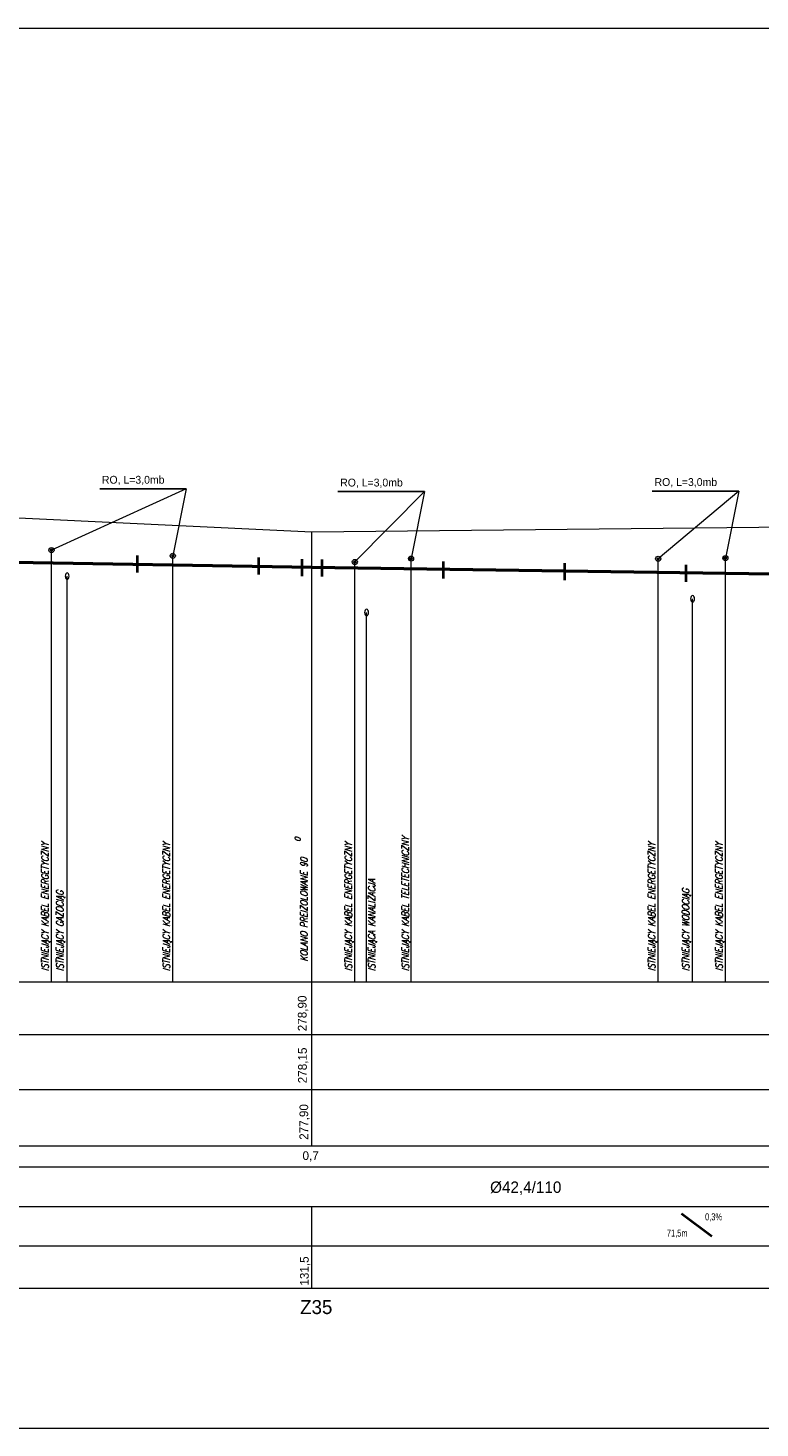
# Model space of a CAD drawing. Extents: x 6567519 to 6569315, y 5583523 to 5585607.
# Tile 54 of 67: x 6567807 to 6567952, y 5584756 to 5585033. Entities that reach past the tile are written whole.
import ezdxf

# ---------------------------------------------------------------- set-up
doc = ezdxf.new("R2010")
doc.units = 0
doc.linetypes.add('GAK', pattern=[3.5, 2, -0.7, 0.1, -0.7])
doc.linetypes.add('KOC', pattern=[2, 1.5, -0.5])
for name, color, linetype, lineweight in [('0-przyłącze', 7, 'CONTINUOUS', 50), ('monitorigng', 220, 'KOC', 30), ('pomocnicza', 140, 'CONTINUOUS', 30), ('siec', 7, 'GAK', 70), ('tekst', 2, 'CONTINUOUS', 20)]:
    doc.layers.add(name, color=color, linetype=linetype, lineweight=lineweight)
doc.layers.add('tabela', color=141, linetype='CONTINUOUS')
doc.styles.add('ULICA', font='SIMPLEX', dxfattribs={"width": 0.8, "oblique": 15.00003, "height": 1.25})

msp = doc.modelspace()

# ---------------------------------------------------------------- linework, layer by layer
at = {"layer": '0-przyłącze', "color": 0, "lineweight": 25}
for p, q in [((6567838.234, 5584942.183), (6567821.131, 5584942.182)), ((6567885.361, 5584941.631), (6567868.258, 5584941.63)), ((6567947.528, 5584941.736), (6567930.425, 5584941.735))]:
    msp.add_line(p, q, dxfattribs=at)
at = {"layer": '0-przyłącze', "color": 1, "linetype": 'ByBlock', "lineweight": 40}
for p, q in [((6567828.566, 5584928.952), (6567828.566, 5584925.594)), ((6567852.563, 5584928.558), (6567852.563, 5584925.2)), ((6567861.089, 5584928.256), (6567861.089, 5584924.898)), ((6567865.077, 5584928.169), (6567865.077, 5584924.811)), ((6567889.075, 5584927.817), (6567889.075, 5584924.459)), ((6567913.072, 5584927.465), (6567913.072, 5584924.106)), ((6567937.07, 5584927.112), (6567937.07, 5584923.754))]:
    msp.add_line(p, q, dxfattribs=at)
at = {"layer": '0-przyłącze', "color": 0, "lineweight": 20, "extrusion": (0, 0, -1)}
for centre in [(6567814.703, 5584924.91), (6567873.921, 5584917.721), (6567938.394, 5584920.399)]:
    msp.add_ellipse(centre, major_axis=(0, 0.646), ratio=0.5936938, dxfattribs=at)
at = {"layer": 'monitorigng', "color": 1, "linetype": 'ByBlock', "lineweight": 20}
for p, q in [((6567811.591, 5584844.607), (6567811.591, 5584930.058)), ((6567835.591, 5584844.607), (6567835.591, 5584928.915)), ((6567871.591, 5584844.607), (6567871.591, 5584927.696)), ((6567931.591, 5584844.607), (6567931.591, 5584928.328)), ((6567944.884, 5584844.607), (6567944.884, 5584928.468))]:
    msp.add_line(p, q, dxfattribs=at)
at = {"layer": 'monitorigng', "color": 40, "linetype": 'ByBlock', "lineweight": 20}
msp.add_line((6567882.718, 5584844.607), (6567882.718, 5584928.363), dxfattribs=at)
at = {"layer": 'monitorigng', "color": 2, "linetype": 'ByBlock', "lineweight": 20}
msp.add_line((6567814.703, 5584844.607), (6567814.703, 5584924.91), dxfattribs=at)
at = {"layer": 'monitorigng', "color": 5, "linetype": 'ByBlock', "lineweight": 20}
msp.add_line((6567938.394, 5584844.607), (6567938.394, 5584920.399), dxfattribs=at)
at = {"layer": 'monitorigng', "color": 44, "linetype": 'ByBlock', "lineweight": 20}
msp.add_line((6567873.921, 5584844.607), (6567873.921, 5584917.721), dxfattribs=at)
at = {"layer": 'pomocnicza', "color": 0, "lineweight": 20}
for p, q in [((6567863.075, 5584812.146), (6567863.075, 5584844.607)), ((6567863.075, 5584783.993), (6567863.075, 5584800.188))]:
    msp.add_line(p, q, dxfattribs=at)
at = {"layer": 'siec', "linetype": 'ByBlock', "lineweight": 20}
for p, q in [((6567529.67, 5585033.35), (6568103.871, 5585033.35)), ((6567838.234, 5584942.183), (6567811.591, 5584930.058)), ((6567838.234, 5584942.183), (6567835.591, 5584928.916)), ((6567885.361, 5584941.631), (6567871.591, 5584927.696)), ((6567885.361, 5584941.631), (6567882.718, 5584928.363)), ((6567947.528, 5584941.736), (6567931.591, 5584928.328)), ((6567947.528, 5584941.736), (6567944.884, 5584928.468)), ((6567863.075, 5584933.607), (6567800.075, 5584936.607)), ((6567958.075, 5584934.607), (6567863.075, 5584933.607)), ((6567863.075, 5584844.607), (6567863.075, 5584933.607)), ((6567529.67, 5584756.35), (6568103.871, 5584756.35))]:
    msp.add_line(p, q, dxfattribs=at)
at = {"layer": 'siec', "linetype": 'ByBlock', "lineweight": 50}
for p, q in [((6567863.075, 5584926.607), (6567723.075, 5584928.907)), ((6568006.075, 5584924.507), (6567863.075, 5584926.607))]:
    msp.add_line(p, q, dxfattribs=at)
at = {"layer": 'siec', "linetype": 'Continuous', "lineweight": 20}
for centre in [(6567811.591, 5584930.058), (6567835.591, 5584928.915), (6567871.591, 5584927.696), (6567882.718, 5584928.363), (6567931.591, 5584928.328), (6567944.884, 5584928.468)]:
    msp.add_circle(centre, 0.508, dxfattribs=at)
at = {"layer": 'siec', "linetype": 'ByBlock', "lineweight": 20}
for centre in [(6567811.591, 5584930.058), (6567835.591, 5584928.916), (6567871.591, 5584927.696), (6567882.718, 5584928.363), (6567931.591, 5584928.328), (6567944.884, 5584928.468)]:
    msp.add_circle(centre, 0.216, dxfattribs=at)
at = {"layer": 'tabela', "color": 0, "linetype": 'ByBlock', "lineweight": 20}
for p, q in [((6567549.927, 5584844.607), (6568006.075, 5584844.607)), ((6567549.927, 5584834.2), (6568006.075, 5584834.2)), ((6567549.927, 5584823.339), (6568006.075, 5584823.339)), ((6567549.927, 5584823.339), (6568006.075, 5584823.339)), ((6567549.927, 5584812.146), (6568006.075, 5584812.146)), ((6567549.927, 5584808.035), (6568006.075, 5584808.035)), ((6567549.927, 5584800.188), (6568006.075, 5584800.188)), ((6567549.927, 5584800.188), (6568006.075, 5584800.188)), ((6567549.927, 5584800.188), (6568006.075, 5584800.188)), ((6567549.927, 5584792.369), (6568006.075, 5584792.369)), ((6567549.927, 5584792.369), (6568006.075, 5584792.369)), ((6567549.927, 5584783.993), (6568006.075, 5584783.993))]:
    msp.add_line(p, q, dxfattribs=at)
at = {"layer": 'tekst', "color": 0, "linetype": 'ByBlock', "lineweight": 40}
msp.add_line((6567936.204, 5584798.77), (6567942.198, 5584794.282), dxfattribs=at)

# ---------------------------------------------------------------- texts
at = {"layer": 'pomocnicza', "color": 0, "linetype": 'ByBlock', "lineweight": 20, "style": 'ULICA', "oblique": 15.00003, "width": 0.8}
for s, height, p in [('ISTNIEJĄCY KABEL ENERGETYCZNY', 1.4, (6567811.023, 5584846.773)), ('ISTNIEJĄCY KABEL ENERGETYCZNY', 1.4, (6567835.023, 5584846.773)), ('0', 1.12, (6567860.835, 5584872.379)), ('ISTNIEJĄCY KABEL ENERGETYCZNY', 1.4, (6567871.023, 5584846.773)), ('ISTNIEJĄCY KABEL TELETECHNICZNY', 1.4, (6567882.29, 5584846.773)), ('ISTNIEJĄCY KABEL ENERGETYCZNY', 1.4, (6567931.023, 5584846.773)), ('ISTNIEJĄCY KABEL ENERGETYCZNY', 1.4, (6567944.316, 5584846.773)), ('KOLANO PREIZOLOWANE 90', 1.4, (6567862.22, 5584848.664)), ('ISTNIEJĄCA KANALIZACJA', 1.4, (6567875.642, 5584846.773)), ('ISTNIEJĄCY GAZOCIĄG', 1.4, (6567813.956, 5584846.773)), ('ISTNIEJĄCY WODOCIĄG', 1.4, (6567937.717, 5584846.773))]:
    msp.add_text(s, height=height, rotation=90, dxfattribs=at).set_placement(p)
at = {"layer": 'tekst', "color": 141, "lineweight": 20}
for p in [(6567821.576, 5584943.188), (6567868.703, 5584942.635), (6567930.87, 5584942.74)]:
    msp.add_text('RO, L=3,0mb', height=1.54829, dxfattribs=at).set_placement(p)
at = {"layer": 'tekst', "color": 0, "lineweight": 20}
for s, p in [('278,90', (6567862.051, 5584834.852)), ('278,15', (6567862.095, 5584824.559)), ('277,90', (6567862.372, 5584813.366)), ('131,5', (6567862.474, 5584784.516))]:
    msp.add_text(s, height=1.728, rotation=90, dxfattribs=at).set_placement(p)
for s, height, p in [('0,7', 1.728, (6567861.252, 5584809.37)), ('%%C42,4/110', 2.2574, (6567898.343, 5584802.868)), ('Z35', 2.7648, (6567860.778, 5584778.894))]:
    msp.add_text(s, height=height, dxfattribs=at).set_placement(p)
at = {"layer": 'tekst', "color": 0, "lineweight": 20, "width": 0.8}
for s, p in [('0,3%%%', (6567940.862, 5584797.443)), ('71,5m', (6567933.304, 5584794.224))]:
    msp.add_text(s, height=1.38, dxfattribs=at).set_placement(p)

doc.saveas('drawing.dxf')
